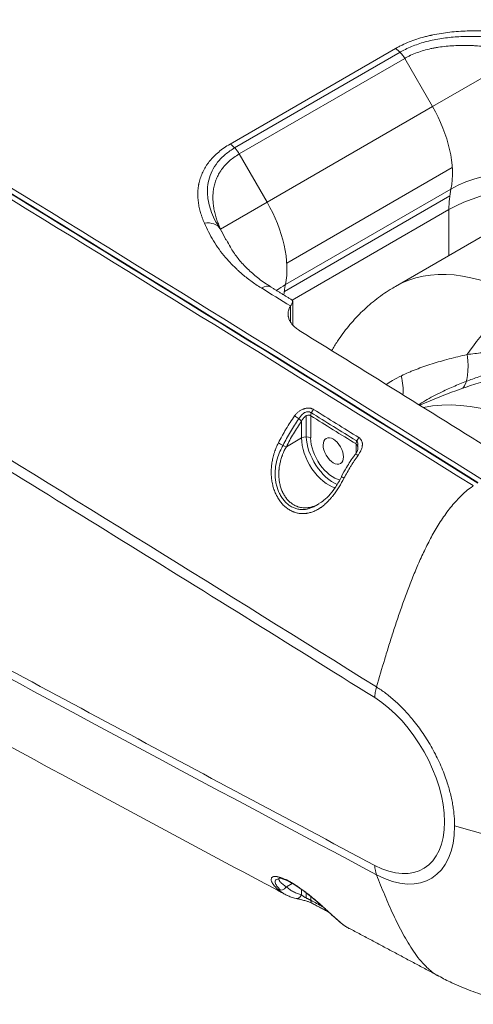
# Model space of a CAD drawing. Header units: millimetres. Extents: x 809 to 6054, y -5716 to -1261.
# Tile 86 of 94: x 5965 to 5977, y -5369 to -5344. Entities that reach past the tile are written whole.
import ezdxf

# ---------------------------------------------------------------- set-up
doc = ezdxf.new("R2010")
doc.units = ezdxf.units.MM
doc.header["$LTSCALE"] = 0.3175
doc.layers.add('1轮廓实线层', color=7, linetype='Continuous', lineweight=18)

# ---------------------------------------------------------------- blocks, each defined once
blk = doc.blocks.new('MR07S-930-Z')
at = {"layer": '1轮廓实线层'}
for p, q in [((7660.21, -5698.51), (7686.02, -5683.61)), ((7660.93, -5699.09), (7686.74, -5684.19)), ((7687.45, -5685.15), (7661.65, -5700.05)), ((7691.79, -5692.65), (7687.45, -5685.15)), ((7706.09, -5684.39), (7691.79, -5692.65)), ((7691.79, -5692.65), (7665.98, -5707.55)), ((7661.65, -5700.05), (7665.98, -5707.55)), ((7669.05, -5717.05), (7694.86, -5702.15)), ((7668.68, -5721.47), (7694.49, -5706.57)), ((7668.85, -5720.41), (7694.66, -5705.51)), ((7665.98, -5707.55), (7658.72, -5711.74)), ((7694.35, -5708.72), (7669.91, -5722.84)), ((7694.35, -5715.87), (7694.35, -5708.72)), ((7702.28, -5711.29), (7686.02, -5720.68)), ((7669.98, -5726.68), (7669.98, -5723.01)), ((7669.65, -5726.23), (7669.65, -5723.71)), ((7671.37, -5744.3), (7671.37, -5741.7)), ((7672.08, -5740.85), (7672.08, -5744.13)), ((7672.79, -5740.84), (7672.79, -5744.3)), ((7668.99, -5745.68), (7671.37, -5744.3)), ((7679.86, -5746.68), (7679.86, -5745.23)), ((7677.61, -5750.34), (7677.61, -5750.34)), ((7668.99, -5814.27), (7669.92, -5813.73)), ((7671.37, -5815.5), (7671.37, -5814.67)), ((7672.08, -5815.18), (7672.08, -5816)), ((7672.79, -5815.75), (7672.79, -5816.35))]:
    blk.add_line(p, q, dxfattribs=at)
for centre, major_axis, ratio, start_param, end_param in [((7442.27, -15056.65), (-5847.32, 10127.85), 0.57735, 5.457597, 5.474954), ((7442.27, -15056.66), (5847.27, -10127.77), 0.57735, 2.316004, 2.333362), ((7366.61, -15100.34), (-5847.27, 10127.77), 0.57735, 5.457597, 5.474954), ((7366.61, -15100.33), (-5847.32, 10127.85), 0.57735, 5.457597, 5.474954), ((7365.9, -15100.75), (5847.27, -10127.77), 0.57735, 2.316004, 2.333362), ((7685.95, -5686.02), (1.5, -2.6), 0.57735, 1.570796, 2.323591), ((7684.29, -5696.98), (7.5, -12.99), 0.57735, 0.576325, 1.570796), ((7351.63, -15108.99), (5832.8, -10102.71), 0.57735, 2.316004, 2.333301), ((7660.15, -5700.92), (1.5, -2.6), 0.57735, 1.570796, 2.323591), ((7708.5, -5716.89), (19.59, -4.03), 0.684608, 1.287044, 2.484993), ((7708.5, -5716.89), (20, 0), 0.57735, 1.147026, 2.356194), ((7708.5, -5716.89), (10, -17.32), 0.57735, 3.717918, 3.926991), ((7658.48, -5711.88), (-7.5, 12.99), 0.57735, 3.717918, 4.712389), ((7656.14, -5713.23), (2.75, 1.21), 0.772085, 0.140168, 1.218238), ((7706.02, -5755.32), (-20, 34.64), 0.57735, 5.497787, 6.283259), ((7682.69, -5731.79), (19.59, -4.03), 0.684608, 2.484993, 2.588368), ((7682.69, -5731.79), (10, -17.32), 0.57735, 3.717918, 3.826427), ((7665.02, -5723.34), (1.58, 2.55), 0.556697, 0.000357, 0.802372), ((7374.39, -15095.84), (5847.33, -10127.88), 0.57735, 2.320483, 2.321033), ((7706.02, -5738.99), (10, 17.32), 0.57735, 0.785398, 1.457979), ((7371.91, -15097.27), (-5847.33, 10127.88), 0.57735, 5.457597, 5.461609), ((7692.8, -5727.46), (-3.13, 9.5), 0.344783, 3.3422, 4.185355), ((7351.63, 3896.21), (5832.8, -10102.71), 0.57735, 5.520681, 5.537978), ((7679.69, -5733.32), (-5.38, 8.43), 0.622609, 3.844707, 4.190728), ((7709.2, -5782.06), (23.5, -40.7), 0.57735, 6.147429, 9.241616), ((7673.49, -5740.43), (0.527, 0.85), 0.555318, 1.212722, 2.37424), ((7670.67, -5741.29), (-0.809, 0.588), 0.145785, 3.764729, 5.30486), ((7672.08, -5744.71), (1, 0), 0.57735, 0.785398, 2.356194), ((7675.61, -5746.75), (-3, 5.2), 0.57735, 0.785398, 2.598048), ((7676.32, -5746.34), (3, -5.2), 0.57735, 3.975244, 5.640532), ((7676.32, -5746.34), (2.5, -4.33), 0.57735, 3.926991, 5.80046), ((7680.56, -5744.83), (-0.528, -0.849), 0.554805, 4.354712, 5.516229), ((7668.28, -5745.27), (-0.893, 0.451), 0.079227, 0.97679, 2.523881), ((7680.56, -5747.44), (-0.809, 0.588), 0.145768, 5.303873, 6.28242), ((7678.5, -5750.8), (-0.884, 0.467), 0.053822, 0.065512, 0.979672), ((7682.33, -5797.58), (-8.01, 13.87), 0.57735, 2.396385, 5.457597), ((7682.56, -5797.45), (8.97, -15.54), 0.57735, 5.537978, 7.068592), ((7687.03, -5808.46), (-2.81, -5.3), 0.600082, 5.476868, 5.802403), ((7668.28, -5813.86), (0.637, 0.771), 0.812642, 3.301695, 4.848787), ((7670.67, -5815.09), (0.217, 0.976), 0.803376, 2.924921, 4.465052), ((7673.49, -5815.94), (0.471, 0.882), 0.598572, 2.336745, 3.135194)]:
    blk.add_ellipse(centre, major_axis=major_axis, ratio=ratio, start_param=start_param, end_param=end_param, dxfattribs=at)
blk.add_ellipse((7676.32, -5746.34), major_axis=(1.12, -1.95), ratio=0.57735, dxfattribs=at)
for points, degree in [([(7630.36, -5619.9), (7678.19, -5648.78), (7726.02, -5678.13), (7773.82, -5707.95)], 3), ([(7556.11, -5662.76), (7603.95, -5691.64), (7651.77, -5720.99), (7699.58, -5750.81)], 3), ([(7540.2, -5697.26), (7547, -5701.36), (7560.58, -5709.58), (7580.95, -5721.96), (7601.32, -5734.41), (7621.69, -5746.91), (7642.06, -5759.47), (7662.42, -5772.09), (7676, -5780.54), (7682.79, -5784.77)], 3), ([(7658.65, -5711.72), (7658.73, -5711.85), (7658.81, -5711.98), (7658.9, -5712.11)], 3), ([(7659.49, -5713.31), (7659.52, -5713.36), (7659.55, -5713.42), (7659.58, -5713.47)], 3), ([(7669.88, -5722.82), (7666.59, -5720.78)], 1), ([(7669.64, -5723.74), (7669.64, -5723.73), (7669.65, -5723.72), (7669.65, -5723.71)], 3), ([(7682.79, -5810.91), (7676, -5807.31), (7662.42, -5800.08), (7642.06, -5789.18), (7621.69, -5778.22), (7601.32, -5767.21), (7580.95, -5756.13), (7560.58, -5744.99), (7547, -5737.53), (7540.2, -5733.79)], 3), ([(7672.79, -5740.33), (7675.15, -5741.79), (7677.5, -5743.25), (7679.86, -5744.71)], 3), ([(7673.24, -5739.86), (7675.59, -5741.33), (7677.95, -5742.79), (7680.31, -5744.25)], 3), ([(7679.86, -5745.23), (7677.5, -5743.77), (7675.14, -5742.31), (7672.79, -5740.84)], 3), ([(7672.79, -5816.35), (7673.41, -5816.68), (7674.03, -5817.01), (7674.65, -5817.35)], 3), ([(7673.02, -5816.82), (7675.58, -5818.19)], 1), ([(7678.82, -5820.74), (7692.76, -5828.16)], 1)]:
    blk.add_open_spline(points, degree=degree, dxfattribs=at)
for points, weights in [([(7631.77, -5619.19), (7679.61, -5648.06), (7727.43, -5677.41), (7775.23, -5707.24)], [1, 0.999974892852, 0.999974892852, 1]), ([(7683.06, -5783.11), (7690.26, -5787.59), (7695.24, -5796.47), (7695.24, -5804.77)], [1, 0.814113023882, 0.814113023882, 1])]:
    blk.add_rational_spline(points, weights, degree=3, dxfattribs=at)
for points, knots in [([(7756.95, -5692.54), (7755.32, -5691.53), (7739.26, -5681.52), (7718.98, -5669.03), (7700.32, -5657.63), (7696.1, -5655.06)], [0, 0, 0, 0, 0.080247, 0.792099, 1, 1, 1, 1]), ([(7686.02, -5683.61), (7686.19, -5683.51), (7686.36, -5683.42), (7686.62, -5683.28), (7686.7, -5683.24), (7686.88, -5683.15), (7686.97, -5683.11), (7687.41, -5682.89), (7687.78, -5682.73), (7688.54, -5682.43), (7688.93, -5682.29), (7689.72, -5682.03), (7690.13, -5681.91), (7690.76, -5681.74), (7691.08, -5681.67), (7691.4, -5681.59), (7691.56, -5681.56), (7691.67, -5681.53), (7692.21, -5681.42), (7692.71, -5681.33), (7693.59, -5681.19), (7694.04, -5681.13), (7694.93, -5681.02), (7695.39, -5680.98), (7696.3, -5680.92), (7696.76, -5680.89), (7697.45, -5680.87), (7697.68, -5680.86), (7697.97, -5680.86), (7698.03, -5680.86), (7698.14, -5680.86), (7698.32, -5680.85), (7698.49, -5680.85), (7699.07, -5680.85), (7699.53, -5680.86), (7700.45, -5680.89), (7700.91, -5680.92), (7701.83, -5680.98), (7702.28, -5681.01), (7703.19, -5681.1), (7703.65, -5681.15), (7705.01, -5681.32), (7705.91, -5681.45), (7706.8, -5681.61)], [0, 0, 0, 0, 0.03125, 0.03125, 0.046875, 0.046875, 0.0625, 0.0625, 0.125, 0.125, 0.1875, 0.1875, 0.25, 0.25, 0.28125, 0.296875, 0.296875, 0.304688, 0.3125, 0.375, 0.375, 0.4375, 0.4375, 0.5, 0.5, 0.5625, 0.5625, 0.59375, 0.59375, 0.601563, 0.601563, 0.609375, 0.625, 0.625, 0.6875, 0.6875, 0.75, 0.75, 0.8125, 0.8125, 0.875, 0.875, 1, 1, 1, 1]), ([(7708.12, -5683.07), (7707.96, -5683.03), (7707.8, -5682.99), (7706.87, -5682.77), (7706.08, -5682.6), (7703.73, -5682.16), (7702.13, -5681.95), (7700.1, -5681.8), (7699.69, -5681.78), (7698.87, -5681.74), (7698.46, -5681.73), (7697.23, -5681.72), (7696.42, -5681.74), (7694.81, -5681.85), (7694.01, -5681.93), (7692.82, -5682.11), (7692.43, -5682.18), (7691.66, -5682.34), (7691.28, -5682.43), (7690.17, -5682.71), (7689.46, -5682.94), (7688.45, -5683.34), (7688.12, -5683.48), (7687.49, -5683.78), (7687.18, -5683.94), (7686.84, -5684.13), (7686.79, -5684.16), (7686.74, -5684.19)], [0, 0, 0, 0, 0.022704, 0.022704, 0.130212, 0.130212, 0.345229, 0.345229, 0.398983, 0.398983, 0.452737, 0.452737, 0.560246, 0.560246, 0.667754, 0.667754, 0.721508, 0.721508, 0.775262, 0.775262, 0.882771, 0.882771, 0.936525, 0.936525, 0.990279, 0.990279, 1, 1, 1, 1]), ([(7706.09, -5684.39), (7705.29, -5684.2), (7704.5, -5684.02), (7703.29, -5683.78), (7702.89, -5683.71), (7702.08, -5683.57), (7701.68, -5683.51), (7700.86, -5683.4), (7700.46, -5683.35), (7699.64, -5683.27), (7699.22, -5683.23), (7698.6, -5683.19), (7698.4, -5683.18), (7698.09, -5683.16), (7697.98, -5683.16), (7697.77, -5683.15), (7697.26, -5683.13), (7696.74, -5683.13), (7695.92, -5683.13), (7695.52, -5683.15), (7694.71, -5683.19), (7694.31, -5683.22), (7693.51, -5683.3), (7693.11, -5683.35), (7692.62, -5683.43), (7692.52, -5683.45), (7692.37, -5683.47), (7692.32, -5683.48), (7692.22, -5683.5), (7691.98, -5683.54), (7691.74, -5683.59), (7691.17, -5683.71), (7690.8, -5683.81), (7690.08, -5684.01), (7689.73, -5684.13), (7689.04, -5684.38), (7688.71, -5684.52), (7688.34, -5684.69), (7688.3, -5684.71), (7688.22, -5684.74), (7688.18, -5684.76), (7688.07, -5684.82), (7687.83, -5684.94), (7687.6, -5685.06), (7687.45, -5685.15)], [0, 0, 0, 0, 0.125, 0.125, 0.1875, 0.1875, 0.25, 0.25, 0.3125, 0.3125, 0.375, 0.375, 0.40625, 0.40625, 0.421875, 0.421875, 0.4375, 0.5, 0.5, 0.5625, 0.5625, 0.625, 0.625, 0.6875, 0.6875, 0.703125, 0.703125, 0.710937, 0.710937, 0.71875, 0.75, 0.75, 0.8125, 0.8125, 0.875, 0.875, 0.9375, 0.9375, 0.945312, 0.945312, 0.953125, 0.953125, 0.96875, 1, 1, 1, 1]), ([(7656.21, -5710.83), (7656.09, -5710.56), (7655.98, -5710.28), (7655.85, -5709.94), (7655.83, -5709.88), (7655.78, -5709.74), (7655.71, -5709.53), (7655.65, -5709.33), (7655.53, -5708.92), (7655.46, -5708.65), (7655.35, -5708.1), (7655.3, -5707.83), (7655.23, -5707.28), (7655.21, -5707.01), (7655.18, -5706.46), (7655.18, -5706.18), (7655.21, -5705.64), (7655.24, -5705.36), (7655.29, -5705.02), (7655.3, -5704.95), (7655.32, -5704.84), (7655.33, -5704.81), (7655.34, -5704.74), (7655.37, -5704.57), (7655.41, -5704.4), (7655.52, -5703.99), (7655.61, -5703.72), (7655.81, -5703.19), (7655.92, -5702.93), (7656.19, -5702.4), (7656.33, -5702.15), (7656.58, -5701.76), (7656.67, -5701.64), (7656.81, -5701.45), (7656.85, -5701.38), (7656.95, -5701.26), (7657, -5701.2), (7657.25, -5700.89), (7657.46, -5700.65), (7657.93, -5700.18), (7658.17, -5699.96), (7658.7, -5699.52), (7658.98, -5699.31), (7659.57, -5698.9), (7659.88, -5698.7), (7660.21, -5698.51)], [0, 0, 0, 0, 0.0625, 0.0625, 0.078125, 0.078125, 0.09375, 0.125, 0.125, 0.1875, 0.1875, 0.25, 0.25, 0.3125, 0.3125, 0.375, 0.375, 0.4375, 0.4375, 0.453125, 0.453125, 0.460937, 0.460937, 0.46875, 0.5, 0.5, 0.5625, 0.5625, 0.625, 0.625, 0.6875, 0.6875, 0.71875, 0.71875, 0.734375, 0.734375, 0.75, 0.75, 0.8125, 0.8125, 0.875, 0.875, 0.9375, 0.9375, 1, 1, 1, 1]), ([(7660.93, -5699.09), (7660.41, -5699.4), (7659.94, -5699.73), (7659.28, -5700.29), (7659.05, -5700.49), (7658.64, -5700.91), (7658.45, -5701.12), (7657.93, -5701.77), (7657.64, -5702.22), (7657.18, -5703.15), (7657.01, -5703.63), (7656.77, -5704.59), (7656.7, -5705.07), (7656.68, -5705.8), (7656.68, -5706.04), (7656.71, -5706.53), (7656.73, -5706.78), (7656.91, -5708), (7657.21, -5708.95), (7657.85, -5710.37), (7658.1, -5710.83), (7658.47, -5711.44), (7658.56, -5711.58), (7658.65, -5711.72)], [0, 0, 0, 0, 0.098685, 0.098685, 0.152933, 0.152933, 0.20718, 0.20718, 0.315676, 0.315676, 0.424171, 0.424171, 0.532666, 0.532666, 0.586914, 0.586914, 0.641162, 0.641162, 0.858152, 0.858152, 0.966648, 0.966648, 1, 1, 1, 1]), ([(7661.65, -5700.05), (7661.35, -5700.22), (7661.07, -5700.4), (7660.55, -5700.78), (7660.3, -5700.97), (7659.84, -5701.38), (7659.63, -5701.59), (7659.24, -5702.02), (7659.05, -5702.25), (7658.85, -5702.54), (7658.81, -5702.6), (7658.73, -5702.72), (7658.69, -5702.78), (7658.57, -5702.96), (7658.5, -5703.08), (7658.3, -5703.44), (7658.19, -5703.68), (7657.98, -5704.18), (7657.9, -5704.43), (7657.75, -5704.94), (7657.7, -5705.2), (7657.63, -5705.59), (7657.61, -5705.72), (7657.59, -5705.91), (7657.58, -5705.98), (7657.57, -5706.11), (7657.56, -5706.18), (7657.54, -5706.5), (7657.53, -5706.77), (7657.54, -5707.29), (7657.56, -5707.55), (7657.62, -5708.08), (7657.66, -5708.34), (7657.75, -5708.86), (7657.81, -5709.12), (7657.95, -5709.65), (7658.02, -5709.91), (7658.15, -5710.3), (7658.22, -5710.5), (7658.29, -5710.69), (7658.34, -5710.83), (7658.37, -5710.89), (7658.49, -5711.22), (7658.61, -5711.48), (7658.72, -5711.74)], [0, 0, 0, 0, 0.0625, 0.0625, 0.125, 0.125, 0.1875, 0.1875, 0.25, 0.25, 0.265625, 0.265625, 0.28125, 0.28125, 0.3125, 0.3125, 0.375, 0.375, 0.4375, 0.4375, 0.5, 0.5, 0.53125, 0.53125, 0.546875, 0.546875, 0.5625, 0.5625, 0.625, 0.625, 0.6875, 0.6875, 0.75, 0.75, 0.8125, 0.8125, 0.875, 0.875, 0.90625, 0.921875, 0.921875, 0.9375, 0.9375, 1, 1, 1, 1]), ([(7665.09, -5720.93), (7664.52, -5720.58), (7663.98, -5720.22), (7662.95, -5719.46), (7662.46, -5719.07), (7661.93, -5718.62), (7661.87, -5718.57), (7661.76, -5718.47), (7661.59, -5718.32), (7661.2, -5717.97), (7660.88, -5717.66), (7660.26, -5717.04), (7659.88, -5716.62), (7659.15, -5715.76), (7658.82, -5715.33), (7658.19, -5714.46), (7657.9, -5714.01), (7657.35, -5713.12), (7657.1, -5712.66), (7656.63, -5711.75), (7656.41, -5711.29), (7656.21, -5710.83)], [0, 0, 0, 0, 0.125, 0.125, 0.25, 0.25, 0.265625, 0.265625, 0.28125, 0.3125, 0.375, 0.375, 0.5, 0.5, 0.625, 0.625, 0.75, 0.75, 0.875, 0.875, 1, 1, 1, 1]), ([(7658.72, -5711.74), (7658.95, -5712.22), (7659.18, -5712.69), (7659.45, -5713.21), (7659.47, -5713.26), (7659.49, -5713.31)], [0, 0, 0, 0, 0.910124, 0.910124, 1, 1, 1, 1]), ([(7666.63, -5720.76), (7666.35, -5720.6), (7665.43, -5720.04), (7664.05, -5718.98), (7662.52, -5717.59), (7661.26, -5716.13), (7660.33, -5714.75), (7659.84, -5713.83), (7659.66, -5713.44)], [0, 0, 0, 0, 0.078272, 0.267108, 0.460902, 0.657704, 0.857172, 1, 1, 1, 1]), ([(7686.03, -5720.71), (7685.75, -5720.86), (7684.62, -5721.48), (7682.79, -5722.82), (7680.6, -5724.73), (7678.65, -5726.88), (7677.16, -5728.89), (7676.35, -5730.2), (7676.06, -5730.69)], [0, 0, 0, 0, 0.065938, 0.270793, 0.473945, 0.67625, 0.878658, 1, 1, 1, 1]), ([(7669.65, -5723.71), (7669.7, -5723.64), (7669.75, -5723.57), (7669.82, -5723.44), (7669.85, -5723.39), (7669.89, -5723.31), (7669.91, -5723.28), (7669.92, -5723.24), (7669.93, -5723.23), (7669.94, -5723.21), (7669.94, -5723.19), (7669.96, -5723.14), (7669.97, -5723.1), (7669.98, -5723.02), (7669.98, -5722.99), (7669.98, -5722.93), (7669.97, -5722.91), (7669.95, -5722.88), (7669.94, -5722.87), (7669.92, -5722.85), (7669.91, -5722.84), (7669.9, -5722.83), (7669.89, -5722.82), (7669.89, -5722.82)], [0, 0, 0, 0, 0.137708, 0.137708, 0.275416, 0.275416, 0.34427, 0.34427, 0.378697, 0.378697, 0.413123, 0.413123, 0.550831, 0.550831, 0.688539, 0.688539, 0.826247, 0.826247, 0.895101, 0.895101, 0.963955, 0.963955, 1, 1, 1, 1]), ([(7671.02, -5727.56), (7670.82, -5727.43), (7670.63, -5727.3), (7670.29, -5727.02), (7670.14, -5726.87), (7669.96, -5726.68), (7669.93, -5726.64), (7669.87, -5726.57), (7669.84, -5726.53), (7669.75, -5726.41), (7669.69, -5726.33), (7669.54, -5726.08), (7669.46, -5725.92), (7669.37, -5725.67), (7669.34, -5725.59), (7669.31, -5725.46), (7669.3, -5725.41), (7669.29, -5725.33), (7669.28, -5725.29), (7669.26, -5725.07), (7669.26, -5724.9), (7669.3, -5724.56), (7669.34, -5724.4), (7669.41, -5724.19), (7669.43, -5724.15), (7669.46, -5724.06), (7669.48, -5724.02), (7669.54, -5723.9), (7669.59, -5723.82), (7669.64, -5723.74)], [0, 0, 0, 0, 0.125, 0.125, 0.25, 0.25, 0.28125, 0.28125, 0.3125, 0.3125, 0.375, 0.375, 0.5, 0.5, 0.5625, 0.5625, 0.59375, 0.59375, 0.625, 0.625, 0.75, 0.75, 0.875, 0.875, 0.90625, 0.90625, 0.9375, 0.9375, 1, 1, 1, 1]), ([(7694.5, -5736.54), (7695.18, -5736.24), (7695.87, -5735.95), (7697.22, -5735.42), (7697.86, -5735.18), (7699.18, -5734.72), (7699.85, -5734.5), (7701.89, -5733.85), (7703.28, -5733.46), (7706.11, -5732.72), (7707.56, -5732.37), (7709.77, -5731.85), (7710.52, -5731.68), (7712.03, -5731.31), (7712.79, -5731.12), (7713.91, -5730.82), (7714.28, -5730.71), (7715.02, -5730.48), (7715.38, -5730.36), (7716.08, -5730.11), (7716.42, -5729.97), (7717.07, -5729.68), (7717.37, -5729.53), (7717.67, -5729.35), (7717.7, -5729.34), (7717.72, -5729.32)], [0, 0, 0, 0, 0.100956, 0.100956, 0.190419, 0.190419, 0.279882, 0.279882, 0.458808, 0.458808, 0.637733, 0.637733, 0.727196, 0.727196, 0.816659, 0.816659, 0.861391, 0.861391, 0.906122, 0.906122, 0.950854, 0.950854, 0.995585, 0.995585, 1, 1, 1, 1]), ([(7718.51, -5729.58), (7718.15, -5729.79), (7717.78, -5729.98), (7717.28, -5730.22), (7717.18, -5730.26), (7716.97, -5730.35), (7716.87, -5730.4), (7716.55, -5730.53), (7716.34, -5730.62), (7715.69, -5730.88), (7715.25, -5731.04), (7714.57, -5731.27), (7714.34, -5731.34), (7713.99, -5731.46), (7713.87, -5731.49), (7713.64, -5731.57), (7713.52, -5731.6), (7712.94, -5731.78), (7712.46, -5731.92), (7711.52, -5732.19), (7711.04, -5732.32), (7710.32, -5732.52), (7710.08, -5732.58), (7709.72, -5732.68), (7709.6, -5732.71), (7709.36, -5732.78), (7709.24, -5732.81), (7708.64, -5732.97), (7708.17, -5733.1), (7707.21, -5733.35), (7706.74, -5733.48), (7705.79, -5733.73), (7705.31, -5733.86), (7704.37, -5734.12), (7703.9, -5734.25), (7702.96, -5734.52), (7702.5, -5734.65), (7701.57, -5734.93), (7701.1, -5735.06), (7700.18, -5735.35), (7699.72, -5735.49), (7698.34, -5735.93), (7697.43, -5736.23), (7696.53, -5736.55)], [0, 0, 0, 0, 0.0625, 0.0625, 0.078125, 0.078125, 0.09375, 0.09375, 0.125, 0.125, 0.1875, 0.1875, 0.21875, 0.21875, 0.234375, 0.234375, 0.25, 0.25, 0.3125, 0.3125, 0.375, 0.375, 0.40625, 0.40625, 0.421875, 0.421875, 0.4375, 0.4375, 0.5, 0.5, 0.5625, 0.5625, 0.625, 0.625, 0.6875, 0.6875, 0.75, 0.75, 0.8125, 0.8125, 0.875, 0.875, 1, 1, 1, 1]), ([(7697.21, -5731.3), (7697.98, -5731.2), (7698.76, -5731.11), (7700.33, -5730.94), (7701.12, -5730.86), (7702.31, -5730.75), (7702.71, -5730.72), (7703.52, -5730.65), (7703.92, -5730.62), (7704.73, -5730.56), (7705.13, -5730.53), (7705.95, -5730.46), (7706.36, -5730.43), (7707.18, -5730.37), (7707.6, -5730.34), (7708.22, -5730.3), (7708.43, -5730.28), (7708.74, -5730.26), (7708.85, -5730.25), (7709.06, -5730.23), (7709.16, -5730.23), (7709.69, -5730.18), (7710.11, -5730.15), (7710.75, -5730.09), (7710.96, -5730.07), (7711.39, -5730.03), (7711.6, -5730), (7712.03, -5729.96), (7712.24, -5729.93), (7712.56, -5729.89), (7712.67, -5729.87), (7712.88, -5729.84), (7712.99, -5729.83), (7713.31, -5729.78), (7713.52, -5729.75), (7713.95, -5729.67), (7714.16, -5729.63), (7714.57, -5729.54), (7714.78, -5729.49), (7715.09, -5729.41), (7715.19, -5729.39), (7715.34, -5729.34), (7715.39, -5729.33), (7715.49, -5729.29), (7715.54, -5729.28), (7715.98, -5729.13), (7716.34, -5728.98), (7716.65, -5728.8)], [0, 0, 0, 0, 0.125, 0.125, 0.25, 0.25, 0.3125, 0.3125, 0.375, 0.375, 0.4375, 0.4375, 0.5, 0.5, 0.5625, 0.5625, 0.59375, 0.59375, 0.609375, 0.609375, 0.625, 0.625, 0.6875, 0.6875, 0.71875, 0.71875, 0.75, 0.75, 0.78125, 0.78125, 0.796875, 0.796875, 0.8125, 0.8125, 0.84375, 0.84375, 0.875, 0.875, 0.90625, 0.90625, 0.921875, 0.921875, 0.929687, 0.929687, 0.9375, 0.9375, 1, 1, 1, 1]), ([(7686.93, -5734.62), (7687.29, -5734.44), (7687.67, -5734.27), (7688.24, -5734.02), (7688.44, -5733.94), (7688.73, -5733.82), (7688.83, -5733.78), (7689.03, -5733.7), (7689.53, -5733.51), (7690.04, -5733.32), (7690.86, -5733.03), (7691.29, -5732.89), (7692.14, -5732.62), (7692.58, -5732.49), (7693.46, -5732.24), (7693.91, -5732.11), (7694.83, -5731.87), (7695.29, -5731.76), (7696.24, -5731.53), (7696.72, -5731.41), (7697.21, -5731.3)], [0, 0, 0, 0, 0.125, 0.125, 0.1875, 0.1875, 0.21875, 0.21875, 0.25, 0.375, 0.375, 0.5, 0.5, 0.625, 0.625, 0.75, 0.75, 0.875, 0.875, 1, 1, 1, 1]), ([(7684.55, -5735.96), (7684.88, -5735.75), (7685.21, -5735.54), (7686, -5735.09), (7686.45, -5734.85), (7686.93, -5734.62)], [0, 0, 0, 0, 0.442353, 0.442353, 1, 1, 1, 1]), ([(7689.65, -5739.12), (7689.71, -5739.08), (7689.76, -5739.05), (7690.19, -5738.77), (7690.58, -5738.54), (7691.78, -5737.85), (7692.63, -5737.41), (7693.84, -5736.84), (7694.17, -5736.69), (7694.5, -5736.54)], [0, 0, 0, 0, 0.037672, 0.037672, 0.296588, 0.296588, 0.814422, 0.814422, 1, 1, 1, 1]), ([(7696.53, -5736.55), (7695.98, -5736.74), (7695.43, -5736.94), (7694.37, -5737.33), (7693.84, -5737.53), (7692.8, -5737.94), (7692.29, -5738.14), (7691.29, -5738.56), (7690.79, -5738.77), (7690.13, -5739.07), (7689.96, -5739.15), (7689.79, -5739.22)], [0, 0, 0, 0, 0.229812, 0.229812, 0.459625, 0.459625, 0.689437, 0.689437, 0.91925, 0.91925, 1, 1, 1, 1]), ([(7673.24, -5739.86), (7673.18, -5739.83), (7673.13, -5739.8), (7673.04, -5739.76), (7673.01, -5739.75), (7672.95, -5739.73), (7672.92, -5739.72), (7672.82, -5739.69), (7672.76, -5739.68), (7672.63, -5739.66), (7672.56, -5739.65), (7672.47, -5739.65), (7672.45, -5739.65), (7672.42, -5739.65), (7672.37, -5739.65), (7672.31, -5739.65), (7672.21, -5739.66), (7672.14, -5739.67), (7672, -5739.69), (7671.93, -5739.71), (7671.82, -5739.73), (7671.79, -5739.75), (7671.72, -5739.77), (7671.68, -5739.78), (7671.58, -5739.82), (7671.51, -5739.85), (7671.38, -5739.91), (7671.31, -5739.94), (7671.19, -5740.02), (7671.12, -5740.06), (7671, -5740.14), (7670.94, -5740.18), (7670.77, -5740.32), (7670.66, -5740.42), (7670.46, -5740.63), (7670.37, -5740.74), (7670.28, -5740.86)], [0, 0, 0, 0, 0.0625, 0.0625, 0.09375, 0.09375, 0.125, 0.125, 0.1875, 0.1875, 0.25, 0.25, 0.265625, 0.265625, 0.28125, 0.3125, 0.3125, 0.375, 0.375, 0.4375, 0.4375, 0.46875, 0.46875, 0.5, 0.5, 0.5625, 0.5625, 0.625, 0.625, 0.6875, 0.6875, 0.75, 0.75, 0.875, 0.875, 1, 1, 1, 1]), ([(7671.37, -5740.75), (7671.45, -5740.65), (7671.54, -5740.56), (7671.76, -5740.39), (7671.89, -5740.32), (7672.09, -5740.25), (7672.15, -5740.23), (7672.29, -5740.21), (7672.36, -5740.21), (7672.56, -5740.22), (7672.68, -5740.26), (7672.78, -5740.32), (7672.79, -5740.32), (7672.79, -5740.33)], [0, 0, 0, 0, 0.234307, 0.234307, 0.486884, 0.486884, 0.613172, 0.613172, 0.739461, 0.739461, 0.992038, 0.992038, 1, 1, 1, 1]), ([(7667.75, -5745.08), (7667.94, -5744.71), (7668.13, -5744.35), (7668.42, -5743.81), (7668.52, -5743.63), (7668.68, -5743.36), (7668.73, -5743.27), (7668.83, -5743.09), (7668.88, -5743), (7669.15, -5742.56), (7669.36, -5742.21), (7669.81, -5741.53), (7670.04, -5741.19), (7670.28, -5740.86)], [0, 0, 0, 0, 0.25, 0.25, 0.375, 0.375, 0.4375, 0.4375, 0.5, 0.5, 0.75, 0.75, 1, 1, 1, 1]), ([(7668.11, -5746.17), (7668.19, -5746.01), (7668.27, -5745.86), (7668.69, -5745), (7669.07, -5744.3), (7669.67, -5743.27), (7669.87, -5742.92), (7670.3, -5742.25), (7670.52, -5741.92), (7670.95, -5741.31), (7671.16, -5741.03), (7671.37, -5740.75)], [0, 0, 0, 0, 0.082663, 0.082663, 0.457293, 0.457293, 0.644608, 0.644608, 0.831923, 0.831923, 1, 1, 1, 1]), ([(7671.37, -5741.7), (7671.14, -5742.01), (7670.93, -5742.33), (7670.5, -5742.98), (7670.3, -5743.3), (7669.9, -5743.97), (7669.71, -5744.31), (7669.34, -5744.99), (7669.16, -5745.33), (7668.99, -5745.68)], [0, 0, 0, 0, 0.25, 0.25, 0.5, 0.5, 0.75, 0.75, 1, 1, 1, 1]), ([(7671.37, -5741.7), (7671.41, -5741.62), (7671.44, -5741.55), (7671.52, -5741.41), (7671.57, -5741.34), (7671.64, -5741.25), (7671.66, -5741.21), (7671.7, -5741.17), (7671.72, -5741.15), (7671.74, -5741.12), (7671.76, -5741.11), (7671.83, -5741.04), (7671.89, -5740.98), (7671.98, -5740.91), (7672.02, -5740.89), (7672.07, -5740.86), (7672.08, -5740.85), (7672.12, -5740.83), (7672.14, -5740.83), (7672.19, -5740.8), (7672.22, -5740.79), (7672.3, -5740.77), (7672.34, -5740.76), (7672.39, -5740.75), (7672.41, -5740.75), (7672.45, -5740.75), (7672.47, -5740.75), (7672.52, -5740.75), (7672.56, -5740.75), (7672.61, -5740.77), (7672.63, -5740.77), (7672.66, -5740.78), (7672.68, -5740.79), (7672.73, -5740.81), (7672.76, -5740.82), (7672.79, -5740.84)], [0, 0, 0, 0, 0.125, 0.125, 0.25, 0.25, 0.3125, 0.3125, 0.34375, 0.34375, 0.375, 0.375, 0.5, 0.5, 0.5625, 0.5625, 0.59375, 0.59375, 0.625, 0.625, 0.6875, 0.6875, 0.75, 0.75, 0.78125, 0.78125, 0.8125, 0.8125, 0.875, 0.875, 0.90625, 0.90625, 0.9375, 0.9375, 1, 1, 1, 1]), ([(7679.86, -5744.71), (7679.96, -5744.78), (7680.04, -5744.87), (7680.13, -5745.07), (7680.16, -5745.19), (7680.15, -5745.39), (7680.13, -5745.48), (7680.1, -5745.57)], [0, 0, 0, 0, 0.369382, 0.369382, 0.739048, 0.739048, 1, 1, 1, 1]), ([(7680.18, -5747.01), (7680.27, -5746.89), (7680.35, -5746.77), (7680.46, -5746.58), (7680.5, -5746.52), (7680.55, -5746.43), (7680.56, -5746.39), (7680.59, -5746.33), (7680.61, -5746.3), (7680.68, -5746.14), (7680.73, -5746.01), (7680.79, -5745.82), (7680.8, -5745.76), (7680.82, -5745.66), (7680.83, -5745.63), (7680.84, -5745.56), (7680.84, -5745.53), (7680.85, -5745.44), (7680.86, -5745.37), (7680.86, -5745.25), (7680.86, -5745.19), (7680.85, -5745.1), (7680.84, -5745.07), (7680.83, -5745.01), (7680.82, -5744.98), (7680.8, -5744.9), (7680.78, -5744.84), (7680.74, -5744.73), (7680.71, -5744.68), (7680.68, -5744.62), (7680.67, -5744.61), (7680.65, -5744.58), (7680.63, -5744.55), (7680.6, -5744.51), (7680.54, -5744.44), (7680.5, -5744.4), (7680.41, -5744.32), (7680.36, -5744.29), (7680.31, -5744.25)], [0, 0, 0, 0, 0.125, 0.125, 0.1875, 0.1875, 0.21875, 0.21875, 0.25, 0.25, 0.375, 0.375, 0.4375, 0.4375, 0.46875, 0.46875, 0.5, 0.5, 0.5625, 0.5625, 0.625, 0.625, 0.65625, 0.65625, 0.6875, 0.6875, 0.75, 0.75, 0.8125, 0.8125, 0.828125, 0.828125, 0.84375, 0.875, 0.875, 0.9375, 0.9375, 1, 1, 1, 1]), ([(7677.98, -5750.58), (7677.74, -5751.04), (7677.49, -5751.48), (7677.1, -5752.12), (7676.96, -5752.33), (7676.68, -5752.74), (7676.54, -5752.94), (7676.32, -5753.23), (7676.24, -5753.33), (7676.13, -5753.47), (7676.09, -5753.51), (7676.01, -5753.61), (7675.97, -5753.65), (7675.77, -5753.88), (7675.61, -5754.06), (7675.28, -5754.39), (7675.11, -5754.55), (7674.76, -5754.85), (7674.59, -5754.98), (7674.36, -5755.15), (7674.31, -5755.18), (7674.22, -5755.24), (7674.17, -5755.27), (7674.03, -5755.36), (7673.94, -5755.41), (7673.65, -5755.57), (7673.46, -5755.67), (7673.07, -5755.83), (7672.88, -5755.89), (7672.58, -5755.97), (7672.48, -5756), (7672.33, -5756.03), (7672.25, -5756.04), (7672.17, -5756.05), (7672.12, -5756.06), (7672.1, -5756.06), (7671.87, -5756.09), (7671.66, -5756.1), (7671.26, -5756.09), (7671.06, -5756.07), (7670.66, -5756), (7670.46, -5755.95), (7670.24, -5755.87), (7670.22, -5755.86), (7670.17, -5755.84), (7670.1, -5755.82), (7669.93, -5755.75), (7669.78, -5755.68), (7669.51, -5755.53), (7669.32, -5755.42), (7669.06, -5755.23), (7668.98, -5755.16), (7668.85, -5755.06), (7668.79, -5755), (7668.72, -5754.95), (7668.68, -5754.91), (7668.66, -5754.89), (7668.48, -5754.72), (7668.32, -5754.55), (7668.03, -5754.19), (7667.9, -5754.01), (7667.71, -5753.71), (7667.65, -5753.61), (7667.56, -5753.45), (7667.53, -5753.39), (7667.47, -5753.29), (7667.44, -5753.23), (7667.31, -5752.96), (7667.21, -5752.74), (7667.04, -5752.27), (7666.97, -5752.04), (7666.89, -5751.73), (7666.87, -5751.67), (7666.85, -5751.55), (7666.83, -5751.49), (7666.79, -5751.3), (7666.77, -5751.18), (7666.71, -5750.8), (7666.68, -5750.55), (7666.64, -5750.04), (7666.63, -5749.79), (7666.63, -5749.4), (7666.64, -5749.27), (7666.65, -5749.02), (7666.66, -5748.89), (7666.7, -5748.5), (7666.73, -5748.25), (7666.82, -5747.74), (7666.87, -5747.49), (7666.97, -5747.12), (7667.02, -5746.93), (7667.07, -5746.75), (7667.11, -5746.62), (7667.13, -5746.56), (7667.24, -5746.26), (7667.33, -5746.02), (7667.53, -5745.54), (7667.63, -5745.31), (7667.75, -5745.08)], [0, 0, 0, 0, 0.0625, 0.0625, 0.09375, 0.09375, 0.125, 0.125, 0.140625, 0.140625, 0.148438, 0.148438, 0.15625, 0.15625, 0.1875, 0.1875, 0.21875, 0.21875, 0.25, 0.25, 0.257813, 0.257813, 0.265625, 0.265625, 0.28125, 0.28125, 0.3125, 0.3125, 0.34375, 0.34375, 0.359375, 0.359375, 0.367188, 0.371094, 0.371094, 0.375, 0.375, 0.40625, 0.40625, 0.4375, 0.4375, 0.46875, 0.46875, 0.472656, 0.472656, 0.476563, 0.484375, 0.5, 0.5, 0.53125, 0.53125, 0.546875, 0.546875, 0.554687, 0.558594, 0.558594, 0.5625, 0.5625, 0.59375, 0.59375, 0.625, 0.625, 0.640625, 0.640625, 0.648437, 0.648437, 0.65625, 0.65625, 0.6875, 0.6875, 0.71875, 0.71875, 0.726562, 0.726562, 0.734375, 0.734375, 0.75, 0.75, 0.78125, 0.78125, 0.8125, 0.8125, 0.828125, 0.828125, 0.84375, 0.84375, 0.875, 0.875, 0.90625, 0.90625, 0.921875, 0.929687, 0.929687, 0.9375, 0.9375, 0.96875, 0.96875, 1, 1, 1, 1]), ([(7673.8, -5754.72), (7673.57, -5754.87), (7673.35, -5754.99), (7672.74, -5755.27), (7672.36, -5755.38), (7671.76, -5755.46), (7671.56, -5755.47), (7671.17, -5755.45), (7670.97, -5755.43), (7670.59, -5755.35), (7670.4, -5755.29), (7670.02, -5755.14), (7669.84, -5755.05), (7669.48, -5754.83), (7669.31, -5754.71), (7668.99, -5754.44), (7668.83, -5754.28), (7668.54, -5753.95), (7668.4, -5753.77), (7668.15, -5753.4), (7668.03, -5753.19), (7667.72, -5752.56), (7667.56, -5752.11), (7667.38, -5751.4), (7667.34, -5751.16), (7667.27, -5750.67), (7667.25, -5750.43), (7667.22, -5749.68), (7667.25, -5749.18), (7667.4, -5748.19), (7667.52, -5747.71), (7667.8, -5746.87), (7667.95, -5746.51), (7668.11, -5746.17)], [0, 0, 0, 0, 0.059114, 0.059114, 0.155375, 0.155375, 0.203505, 0.203505, 0.251635, 0.251635, 0.299766, 0.299766, 0.347896, 0.347896, 0.396027, 0.396027, 0.444157, 0.444157, 0.492287, 0.492287, 0.540418, 0.540418, 0.636678, 0.636678, 0.684809, 0.684809, 0.732939, 0.732939, 0.8292, 0.8292, 0.925461, 0.925461, 1, 1, 1, 1]), ([(7668.99, -5745.68), (7668.77, -5746.07), (7668.57, -5746.48), (7668.39, -5746.95), (7668.37, -5747), (7668.33, -5747.11), (7668.28, -5747.26), (7668.22, -5747.42), (7668.13, -5747.74), (7668.07, -5747.96), (7667.97, -5748.39), (7667.93, -5748.61), (7667.88, -5748.94), (7667.87, -5749.05), (7667.85, -5749.22), (7667.85, -5749.28), (7667.84, -5749.39), (7667.84, -5749.44), (7667.82, -5749.72), (7667.82, -5749.94), (7667.83, -5750.38), (7667.84, -5750.6), (7667.88, -5750.92), (7667.9, -5751.03), (7667.93, -5751.19), (7667.93, -5751.25), (7667.96, -5751.36), (7667.97, -5751.41), (7668.02, -5751.67), (7668.08, -5751.88), (7668.21, -5752.28), (7668.29, -5752.48), (7668.39, -5752.72), (7668.42, -5752.76), (7668.46, -5752.86), (7668.49, -5752.91), (7668.56, -5753.04), (7668.61, -5753.13), (7668.77, -5753.39), (7668.88, -5753.56), (7669.12, -5753.87), (7669.25, -5754.02), (7669.43, -5754.19), (7669.46, -5754.22), (7669.54, -5754.28), (7669.64, -5754.38), (7669.76, -5754.47), (7669.98, -5754.63), (7670.14, -5754.73), (7670.38, -5754.85), (7670.47, -5754.89), (7670.59, -5754.95), (7670.64, -5754.96), (7670.72, -5755), (7670.76, -5755.01), (7670.98, -5755.08), (7671.15, -5755.13), (7671.51, -5755.18), (7671.68, -5755.2), (7671.95, -5755.2), (7672.04, -5755.2), (7672.18, -5755.19), (7672.25, -5755.19), (7672.32, -5755.18), (7672.36, -5755.17), (7672.38, -5755.17), (7672.59, -5755.14), (7672.77, -5755.1), (7673.12, -5755), (7673.3, -5754.94), (7673.65, -5754.8), (7673.82, -5754.71), (7674.02, -5754.6), (7674.05, -5754.58), (7674.08, -5754.57)], [0, 0, 0, 0, 0.086304, 0.086304, 0.097092, 0.097092, 0.10788, 0.129455, 0.129455, 0.172607, 0.172607, 0.215759, 0.215759, 0.237335, 0.237335, 0.248123, 0.248123, 0.258911, 0.258911, 0.302063, 0.302063, 0.345214, 0.345214, 0.36679, 0.36679, 0.377578, 0.377578, 0.388366, 0.388366, 0.431518, 0.431518, 0.47467, 0.47467, 0.485458, 0.485458, 0.496246, 0.496246, 0.517822, 0.517822, 0.560974, 0.560974, 0.604125, 0.604125, 0.614913, 0.614913, 0.625701, 0.647277, 0.647277, 0.690429, 0.690429, 0.712005, 0.712005, 0.722793, 0.722793, 0.733581, 0.733581, 0.776733, 0.776733, 0.819884, 0.819884, 0.84146, 0.84146, 0.852248, 0.857642, 0.857642, 0.863036, 0.863036, 0.906188, 0.906188, 0.94934, 0.94934, 0.992492, 0.992492, 1, 1, 1, 1]), ([(7680.14, -5745.92), (7680.15, -5745.97), (7680.14, -5746.1), (7680.02, -5746.43), (7679.88, -5746.69), (7679.77, -5746.83), (7679.75, -5746.85)], [0, 0, 0, 0, 0.243612, 0.567432, 0.948784, 1, 1, 1, 1]), ([(7679.86, -5745.23), (7679.89, -5745.25), (7679.92, -5745.28), (7679.97, -5745.33), (7679.99, -5745.36), (7680.02, -5745.4), (7680.03, -5745.42), (7680.05, -5745.45), (7680.06, -5745.47), (7680.08, -5745.52), (7680.1, -5745.55), (7680.12, -5745.62), (7680.13, -5745.66), (7680.14, -5745.72), (7680.14, -5745.74), (7680.14, -5745.78), (7680.15, -5745.8), (7680.15, -5745.85), (7680.15, -5745.88), (7680.15, -5745.92)], [0, 0, 0, 0, 0.146269, 0.146269, 0.292537, 0.292537, 0.365671, 0.365671, 0.438806, 0.438806, 0.585074, 0.585074, 0.731343, 0.731343, 0.804477, 0.804477, 0.877611, 0.877611, 1, 1, 1, 1]), ([(7679.76, -5746.85), (7679.71, -5746.91), (7679.21, -5747.57), (7678.46, -5748.72), (7677.83, -5749.84), (7677.57, -5750.32)], [0, 0, 0, 0, 0.061069, 0.606088, 1, 1, 1, 1]), ([(7680.18, -5747.01), (7679.98, -5747.29), (7679.78, -5747.58), (7679.49, -5748.01), (7679.35, -5748.23), (7679.21, -5748.46), (7679.12, -5748.6), (7679.07, -5748.68), (7678.84, -5749.05), (7678.66, -5749.36), (7678.32, -5749.97), (7678.15, -5750.27), (7677.98, -5750.58)], [0, 0, 0, 0, 0.25, 0.25, 0.375, 0.4375, 0.4375, 0.5, 0.5, 0.75, 0.75, 1, 1, 1, 1]), ([(7677.61, -5750.34), (7677.6, -5750.35), (7677.33, -5750.9), (7676.76, -5751.85), (7675.85, -5753.09), (7674.95, -5753.99), (7674.34, -5754.4), (7674.08, -5754.54)], [0, 0, 0, 0, 0.008873, 0.306038, 0.553498, 0.81116, 1, 1, 1, 1]), ([(7698.16, -5751.73), (7698.06, -5751.81), (7697.67, -5752.09), (7697, -5752.63), (7696.17, -5753.4), (7695.36, -5754.24), (7694.59, -5755.15), (7693.86, -5756.11), (7693.17, -5757.11), (7692.52, -5758.14), (7691.9, -5759.2), (7691.33, -5760.26), (7690.6, -5761.7), (7689.75, -5763.51), (7688.83, -5765.69), (7687.97, -5767.88), (7687.17, -5770.07), (7686.41, -5772.25), (7685.69, -5774.43), (7685, -5776.61), (7684.11, -5779.5), (7683.48, -5781.67), (7683.06, -5783.11)], [0, 0, 0, 0, 0.011689, 0.044645, 0.077604, 0.110562, 0.143521, 0.176475, 0.209433, 0.242384, 0.275337, 0.308285, 0.341234, 0.407114, 0.472993, 0.538871, 0.604749, 0.670625, 0.736501, 0.802377, 0.868252, 1, 1, 1, 1]), ([(7608.06, -5782.69), (7612.14, -5784.92), (7630.67, -5795), (7650.95, -5805.92), (7667.15, -5814.54), (7668.91, -5815.48)], [0, 0, 0, 0, 0.200953, 0.913233, 1, 1, 1, 1]), ([(7683.06, -5783.11), (7682.98, -5783.4), (7682.92, -5783.68), (7682.82, -5784.24), (7682.8, -5784.51), (7682.79, -5784.77)], [0, 0, 0, 0, 0.5, 0.5, 1, 1, 1, 1]), ([(7706.12, -5807.63), (7705.44, -5807.47), (7704.01, -5807.13), (7701.84, -5806.58), (7698.89, -5805.8), (7696.7, -5805.19), (7695.24, -5804.77)], [0, 0, 0, 0, 0.185073, 0.388808, 0.592542, 1, 1, 1, 1]), ([(7683.06, -5812.38), (7683.48, -5813.45), (7684.11, -5815.04), (7685, -5817.11), (7685.69, -5818.63), (7686.41, -5820.13), (7687.17, -5821.58), (7687.97, -5822.98), (7688.83, -5824.32), (7689.75, -5825.58), (7690.6, -5826.52), (7691.33, -5827.2), (7691.9, -5827.66), (7692.39, -5827.98), (7692.68, -5828.14), (7692.75, -5828.19)], [0, 0, 0, 0, 0.171202, 0.256804, 0.342408, 0.428011, 0.513616, 0.599221, 0.684828, 0.770435, 0.856044, 0.89886, 0.941675, 0.984496, 1, 1, 1, 1]), ([(7667.75, -5814.7), (7667.52, -5814.51), (7667.32, -5814.32), (7667.08, -5814.04), (7667, -5813.95), (7666.88, -5813.77), (7666.82, -5813.68), (7666.76, -5813.56), (7666.74, -5813.52), (7666.71, -5813.46), (7666.7, -5813.44), (7666.69, -5813.4), (7666.68, -5813.38), (7666.65, -5813.28), (7666.64, -5813.21), (7666.63, -5813.08), (7666.64, -5813.01), (7666.67, -5812.9), (7666.7, -5812.86), (7666.75, -5812.8), (7666.76, -5812.79), (7666.79, -5812.77), (7666.8, -5812.76), (7666.84, -5812.74), (7666.86, -5812.72), (7666.96, -5812.68), (7667.03, -5812.66), (7667.2, -5812.64), (7667.29, -5812.64), (7667.45, -5812.66), (7667.5, -5812.66), (7667.58, -5812.67), (7667.59, -5812.68), (7667.62, -5812.68), (7667.64, -5812.68), (7667.68, -5812.69), (7667.71, -5812.7), (7667.87, -5812.73), (7668.01, -5812.77), (7668.29, -5812.87), (7668.44, -5812.92), (7668.68, -5813.03), (7668.77, -5813.06), (7668.89, -5813.12), (7668.94, -5813.14), (7669.02, -5813.18), (7669.07, -5813.2), (7669.29, -5813.31), (7669.47, -5813.41), (7669.84, -5813.61), (7670.03, -5813.73), (7670.32, -5813.91), (7670.42, -5813.97), (7670.54, -5814.05), (7670.57, -5814.07), (7670.62, -5814.1), (7670.69, -5814.15), (7670.77, -5814.2), (7671.02, -5814.37), (7671.22, -5814.51), (7671.63, -5814.8), (7671.83, -5814.95), (7672.08, -5815.15), (7672.13, -5815.19), (7672.24, -5815.27), (7672.29, -5815.3), (7672.44, -5815.42), (7672.54, -5815.5), (7672.84, -5815.75), (7673.04, -5815.91), (7673.43, -5816.24), (7673.62, -5816.4), (7673.86, -5816.61), (7673.91, -5816.65), (7674.01, -5816.73), (7674.15, -5816.86), (7674.29, -5816.98), (7674.56, -5817.22), (7674.74, -5817.38), (7675.09, -5817.7), (7675.26, -5817.86), (7675.47, -5818.05), (7675.51, -5818.09), (7675.59, -5818.16), (7675.72, -5818.28), (7675.84, -5818.39), (7676.07, -5818.6), (7676.23, -5818.74), (7676.52, -5819.01), (7676.67, -5819.14), (7676.88, -5819.33), (7676.95, -5819.39), (7677.09, -5819.52), (7677.16, -5819.57), (7677.36, -5819.75), (7677.49, -5819.85), (7677.74, -5820.06), (7677.86, -5820.15), (7677.98, -5820.24)], [0, 0, 0, 0, 0.0625, 0.0625, 0.09375, 0.09375, 0.125, 0.125, 0.140625, 0.140625, 0.148438, 0.148438, 0.15625, 0.15625, 0.1875, 0.1875, 0.21875, 0.21875, 0.25, 0.25, 0.257813, 0.257813, 0.265625, 0.265625, 0.28125, 0.28125, 0.3125, 0.3125, 0.34375, 0.34375, 0.359375, 0.359375, 0.363281, 0.363281, 0.367188, 0.367188, 0.375, 0.375, 0.40625, 0.40625, 0.4375, 0.4375, 0.453125, 0.453125, 0.460938, 0.460938, 0.46875, 0.46875, 0.5, 0.5, 0.53125, 0.53125, 0.546875, 0.546875, 0.550781, 0.550781, 0.554688, 0.5625, 0.5625, 0.59375, 0.59375, 0.625, 0.625, 0.632813, 0.632813, 0.640625, 0.640625, 0.65625, 0.65625, 0.6875, 0.6875, 0.71875, 0.71875, 0.726563, 0.726563, 0.734375, 0.75, 0.75, 0.78125, 0.78125, 0.8125, 0.8125, 0.820313, 0.820313, 0.828125, 0.84375, 0.84375, 0.875, 0.875, 0.90625, 0.90625, 0.921875, 0.921875, 0.9375, 0.9375, 0.96875, 0.96875, 1, 1, 1, 1]), ([(7668.12, -5814.79), (7668.03, -5814.71), (7667.95, -5814.63), (7667.78, -5814.46), (7667.7, -5814.37), (7667.48, -5814.1), (7667.38, -5813.93), (7667.24, -5813.62), (7667.22, -5813.48), (7667.25, -5813.32), (7667.28, -5813.27), (7667.34, -5813.19), (7667.39, -5813.16), (7667.54, -5813.09), (7667.66, -5813.07), (7667.82, -5813.08)], [0, 0, 0, 0, 0.085629, 0.085629, 0.190939, 0.190939, 0.401559, 0.401559, 0.612179, 0.612179, 0.717489, 0.717489, 0.822799, 0.822799, 1, 1, 1, 1]), ([(7667.81, -5812.9), (7667.81, -5812.9), (7667.91, -5812.88), (7668.31, -5812.97), (7668.96, -5813.21), (7669.81, -5813.64), (7670.8, -5814.25), (7671.87, -5815.01), (7672.97, -5815.88), (7674.06, -5816.81), (7675.12, -5817.76), (7676.14, -5818.7), (7677.1, -5819.55), (7677.72, -5820.1), (7678.04, -5820.29), (7678.05, -5820.29)], [0, 0, 0, 0, 0.05837, 0.123827, 0.195152, 0.271464, 0.349301, 0.430306, 0.513078, 0.598641, 0.688838, 0.783736, 0.884758, 0.99564, 1, 1, 1, 1]), ([(7667.93, -5812.85), (7667.92, -5812.85), (7667.92, -5812.86), (7667.9, -5812.86), (7667.89, -5812.87), (7667.88, -5812.88), (7667.87, -5812.89), (7667.84, -5812.93), (7667.83, -5812.96), (7667.82, -5813.04), (7667.82, -5813.09), (7667.85, -5813.18), (7667.87, -5813.24), (7667.91, -5813.31), (7667.92, -5813.32), (7667.94, -5813.35), (7667.97, -5813.39), (7668, -5813.44), (7668.07, -5813.53), (7668.13, -5813.59), (7668.26, -5813.72), (7668.34, -5813.79), (7668.58, -5813.99), (7668.77, -5814.13), (7668.99, -5814.27)], [0, 0, 0, 0, 0.017965, 0.017965, 0.046849, 0.046849, 0.075732, 0.075732, 0.191266, 0.191266, 0.306799, 0.306799, 0.422333, 0.422333, 0.451216, 0.451216, 0.480099, 0.537866, 0.537866, 0.6534, 0.6534, 0.768933, 0.768933, 1, 1, 1, 1]), ([(7670.28, -5816), (7670.04, -5815.95), (7669.81, -5815.88), (7669.48, -5815.75), (7669.36, -5815.71), (7669.2, -5815.63), (7669.15, -5815.61), (7669.04, -5815.56), (7668.99, -5815.53), (7668.72, -5815.39), (7668.52, -5815.27), (7668.13, -5815), (7667.94, -5814.85), (7667.75, -5814.7)], [0, 0, 0, 0, 0.25, 0.25, 0.375, 0.375, 0.4375, 0.4375, 0.5, 0.5, 0.75, 0.75, 1, 1, 1, 1]), ([(7668.99, -5814.27), (7669.16, -5814.41), (7669.34, -5814.55), (7669.71, -5814.8), (7669.9, -5814.92), (7670.3, -5815.13), (7670.5, -5815.22), (7670.93, -5815.38), (7671.14, -5815.45), (7671.37, -5815.5)], [0, 0, 0, 0, 0.25, 0.25, 0.5, 0.5, 0.75, 0.75, 1, 1, 1, 1]), ([(7672.79, -5816.35), (7672.76, -5816.33), (7672.7, -5816.3), (7672.63, -5816.27), (7672.57, -5816.25), (7672.56, -5816.24), (7672.52, -5816.22), (7672.5, -5816.21), (7672.45, -5816.19), (7672.41, -5816.17), (7672.34, -5816.13), (7672.3, -5816.11), (7672.25, -5816.09), (7672.23, -5816.08), (7672.19, -5816.06), (7672.17, -5816.05), (7672.09, -5816), (7672.02, -5815.97), (7671.92, -5815.91), (7671.89, -5815.89), (7671.83, -5815.85), (7671.8, -5815.84), (7671.75, -5815.8), (7671.72, -5815.78), (7671.67, -5815.75), (7671.64, -5815.73), (7671.57, -5815.67), (7671.53, -5815.64), (7671.46, -5815.58), (7671.44, -5815.57), (7671.41, -5815.53), (7671.39, -5815.51), (7671.37, -5815.5)], [0, 0, 0, 0, 0.0625, 0.125, 0.125, 0.15625, 0.15625, 0.1875, 0.1875, 0.25, 0.25, 0.3125, 0.3125, 0.34375, 0.34375, 0.375, 0.375, 0.5, 0.5, 0.5625, 0.5625, 0.625, 0.625, 0.6875, 0.6875, 0.75, 0.75, 0.875, 0.875, 0.9375, 0.9375, 1, 1, 1, 1]), ([(7670.51, -5816.08), (7670.63, -5816.1), (7670.93, -5816.17), (7671.52, -5816.31), (7672.13, -5816.47), (7672.61, -5816.63), (7672.9, -5816.76), (7673, -5816.81), (7673.01, -5816.82)], [0, 0, 0, 0, 0.209643, 0.465715, 0.665077, 0.827139, 0.963724, 1, 1, 1, 1]), ([(7677.98, -5820.24), (7678.15, -5820.37), (7678.32, -5820.48), (7678.58, -5820.64), (7678.66, -5820.69), (7678.77, -5820.75), (7678.79, -5820.76), (7678.81, -5820.77)], [0, 0, 0, 0, 0.624487, 0.624487, 0.936731, 0.936731, 1, 1, 1, 1]), ([(7692.77, -5828.16), (7693.44, -5828.54), (7695.09, -5829.38), (7697.76, -5830.49), (7700.75, -5831.46), (7703.71, -5832.13), (7706.64, -5832.51), (7709.49, -5832.59), (7712.26, -5832.38), (7714.89, -5831.88), (7716.81, -5831.35), (7717.83, -5830.94), (7718.02, -5830.85)], [0, 0, 0, 0, 0.08168, 0.199173, 0.316189, 0.432167, 0.54634, 0.658719, 0.768107, 0.874528, 0.97568, 1, 1, 1, 1])]:
    blk.add_open_spline(points, degree=3, knots=knots, dxfattribs=at)

msp = doc.modelspace()

# ---------------------------------------------------------------- block references
at = {"xscale": 0.16, "yscale": 0.16, "zscale": 0.16}
msp.add_blockref('MR07S-930-Z', (4745.1018, -4435.48471), dxfattribs=at)

doc.saveas('drawing.dxf')
